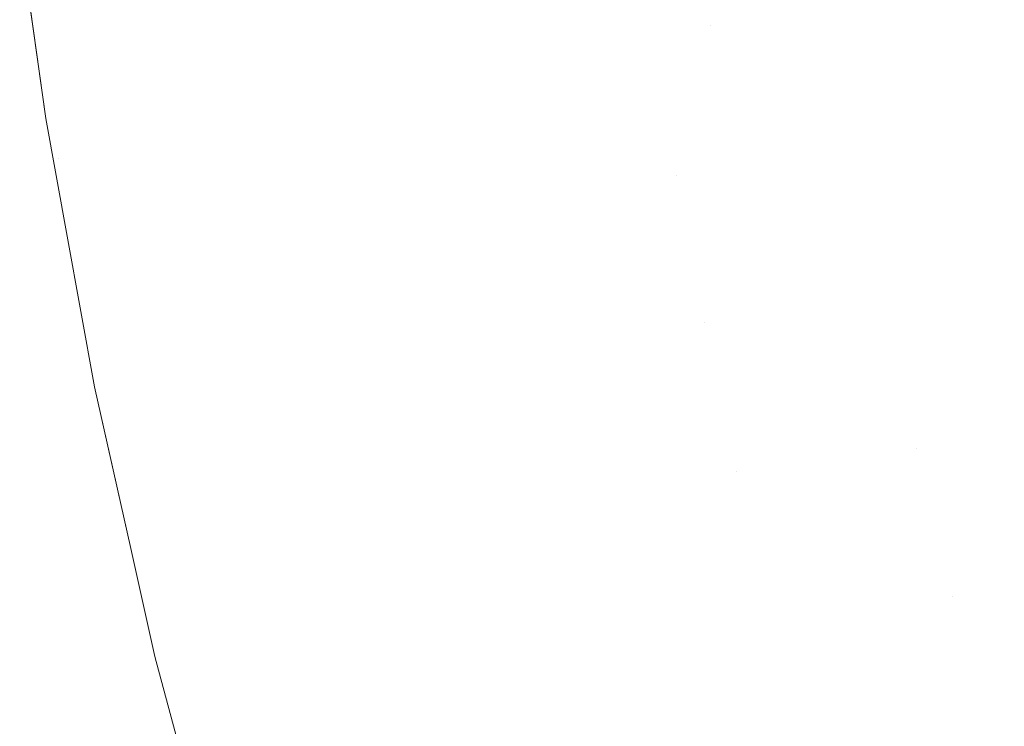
# Model space of a CAD drawing. Header units: centimetres. Extents: x -35.1 to 36.2, y 4.2 to 6.
# Tile 14 of 256: x -35.09159 to -35.08038, y 4.28124 to 4.28928. Entities that reach past the tile are written whole.
import ezdxf

# ---------------------------------------------------------------- set-up
doc = ezdxf.new("R2010")
doc.units = ezdxf.units.CM
doc.header["$LTSCALE"] = 2.54
doc.layers.add('Lucido design-1', color=7, linetype='Continuous')

# ---------------------------------------------------------------- blocks, each defined once
blk = doc.blocks.new('Gruppo-4-1')
at = {"color": 7, "linetype": 'Continuous', "lineweight": 9}
for points, invisible_edges in [([(-35.082331, 4.28934, -2312.385944), (-35.082561, 4.290943, -2312.385944), (-35.083964, 4.290839, -2312.388781), (-35.083731, 4.289219, -2312.388781)], 15), ([(-35.083731, 4.289219, -2313.055559), (-35.083964, 4.290839, -2313.055559), (-35.082561, 4.290943, -2313.058396), (-35.082331, 4.28934, -2313.058396)], 15), ([(-35.083731, 4.289219, -2312.388781), (-35.083964, 4.290839, -2312.388781), (-35.085258, 4.290744, -2312.391665), (-35.085023, 4.289107, -2312.391665)], 15), ([(-35.083964, 4.290839, -2313.055559), (-35.083731, 4.289219, -2313.055559), (-35.085023, 4.289107, -2313.052675), (-35.085146, 4.289928, -2313.052675)], 15), ([(-35.08675, 4.288957, -2312.396068), (-35.086203, 4.289004, -2312.39459), (-35.08644, 4.290657, -2312.39459), (-35.086988, 4.290617, -2312.396068)], 15), ([(-35.085863, 4.290699, -2312.393122), (-35.08644, 4.290657, -2312.39459), (-35.086203, 4.289004, -2312.39459), (-35.085627, 4.289054, -2312.393122)], 15), ([(-35.085627, 4.289054, -2312.393122), (-35.085023, 4.289107, -2312.391665), (-35.085258, 4.290744, -2312.391665), (-35.085863, 4.290699, -2312.393122)], 15), ([(-35.087997, 4.290542, -2312.39905), (-35.088456, 4.290508, -2312.400554), (-35.088215, 4.28883, -2312.400554), (-35.087756, 4.288869, -2312.39905)], 15), ([(-35.087756, 4.288869, -2312.39905), (-35.087268, 4.288912, -2312.397555), (-35.087507, 4.290578, -2312.397555), (-35.087997, 4.290542, -2312.39905)], 15), ([(-35.086988, 4.290617, -2312.396068), (-35.087507, 4.290578, -2312.397555), (-35.087268, 4.288912, -2312.397555), (-35.08675, 4.288957, -2312.396068)], 15), ([(-35.089408, 4.288726, -2312.405108), (-35.089041, 4.288758, -2312.403583), (-35.089284, 4.290447, -2312.403583), (-35.089651, 4.29042, -2312.405108)], 15), ([(-35.088885, 4.290477, -2312.402065), (-35.089284, 4.290447, -2312.403583), (-35.089041, 4.288758, -2312.403583), (-35.088643, 4.288792, -2312.402065)], 15), ([(-35.088643, 4.288792, -2312.402065), (-35.088215, 4.28883, -2312.400554), (-35.088456, 4.290508, -2312.400554), (-35.088885, 4.290477, -2312.402065)], 15), ([(-35.090952, 4.288592, -2312.414369), (-35.090774, 4.288608, -2312.412816), (-35.09102, 4.290319, -2312.412816), (-35.091198, 4.290306, -2312.414369)], 15), ([(-35.09081, 4.290335, -2312.411265), (-35.09102, 4.290319, -2312.412816), (-35.090774, 4.288608, -2312.412816), (-35.090564, 4.288626, -2312.411265)], 15), ([(-35.090564, 4.288626, -2312.411265), (-35.090322, 4.288647, -2312.409719), (-35.090567, 4.290353, -2312.409719), (-35.09081, 4.290335, -2312.411265)], 15), ([(-35.090294, 4.290373, -2312.408177), (-35.090567, 4.290353, -2312.409719), (-35.090322, 4.288647, -2312.409719), (-35.090049, 4.28867, -2312.408177)], 15), ([(-35.090049, 4.28867, -2312.408177), (-35.089744, 4.288697, -2312.40664), (-35.089988, 4.290395, -2312.40664), (-35.090294, 4.290373, -2312.408177)], 15), ([(-35.089651, 4.29042, -2312.405108), (-35.089988, 4.290395, -2312.40664), (-35.089744, 4.288697, -2312.40664), (-35.089408, 4.288726, -2312.405108)], 15), ([(-35.091587, 4.290278, -2312.420608), (-35.09159, 4.290278, -2312.42217), (-35.091293, 4.288156, -2312.42217), (-35.09134, 4.288558, -2312.420608)], 13), ([(-35.09147, 4.289422, -2313.02217), (-35.091293, 4.288156, -2313.02217), (-35.091293, 4.288156, -2312.42217), (-35.09159, 4.290278, -2312.42217)], 10), ([(-35.09134, 4.288558, -2312.420608), (-35.091292, 4.288563, -2312.419046), (-35.091538, 4.290281, -2312.419046), (-35.091587, 4.290278, -2312.420608)], 15), ([(-35.091457, 4.290287, -2312.417485), (-35.091538, 4.290281, -2312.419046), (-35.091292, 4.288563, -2312.419046), (-35.091211, 4.28857, -2312.417485)], 15), ([(-35.091211, 4.28857, -2312.417485), (-35.091097, 4.28858, -2312.415926), (-35.091344, 4.290295, -2312.415926), (-35.091457, 4.290287, -2312.417485)], 15), ([(-35.091198, 4.290306, -2312.414369), (-35.091344, 4.290295, -2312.415926), (-35.091097, 4.28858, -2312.415926), (-35.090952, 4.288592, -2312.414369)], 15), ([(-35.085146, 4.289928, -2313.052675), (-35.085023, 4.289107, -2313.052675), (-35.086203, 4.289004, -2313.04975), (-35.086327, 4.289833, -2313.04975)], 15), ([(-35.086327, 4.289833, -2313.04975), (-35.086203, 4.289004, -2313.04975), (-35.087268, 4.288912, -2313.046785), (-35.087393, 4.289748, -2313.046785)], 15), ([(-35.088341, 4.289672, -2313.043786), (-35.088215, 4.28883, -2313.043786), (-35.089041, 4.288758, -2313.040757), (-35.089168, 4.289606, -2313.040757)], 15), ([(-35.087393, 4.289748, -2313.046785), (-35.087268, 4.288912, -2313.046785), (-35.088215, 4.28883, -2313.043786), (-35.088341, 4.289672, -2313.043786)], 15), ([(-35.089872, 4.289549, -2313.0377), (-35.089744, 4.288697, -2313.0377), (-35.090322, 4.288647, -2313.034621), (-35.09045, 4.289503, -2313.034621)], 15), ([(-35.089168, 4.289606, -2313.040757), (-35.089041, 4.288758, -2313.040757), (-35.089744, 4.288697, -2313.0377), (-35.089872, 4.289549, -2313.0377)], 15), ([(-35.080826, 4.289471, -2312.383155), (-35.080558, 4.287866, -2312.383155), (-35.078956, 4.288027, -2312.380418), (-35.07922, 4.28961, -2312.380418)], 15), ([(-35.07922, 4.28961, -2313.063922), (-35.078956, 4.288027, -2313.063922), (-35.080558, 4.287866, -2313.061185), (-35.080826, 4.289471, -2313.061185)], 15), ([(-35.09142, 4.289425, -2313.025294), (-35.091292, 4.288563, -2313.025294), (-35.091293, 4.288156, -2313.02217), (-35.09147, 4.289422, -2313.02217)], 11), ([(-35.091226, 4.28944, -2313.028414), (-35.091097, 4.28858, -2313.028414), (-35.091292, 4.288563, -2313.025294), (-35.09142, 4.289425, -2313.025294)], 15), ([(-35.090902, 4.289466, -2313.031524), (-35.090774, 4.288608, -2313.031524), (-35.091097, 4.28858, -2313.028414), (-35.091226, 4.28944, -2313.028414)], 15), ([(-35.09045, 4.289503, -2313.034621), (-35.090322, 4.288647, -2313.034621), (-35.090774, 4.288608, -2313.031524), (-35.090902, 4.289466, -2313.031524)], 15), ([(-35.082331, 4.28934, -2312.385944), (-35.082059, 4.287716, -2312.385944), (-35.080558, 4.287866, -2312.383155), (-35.080826, 4.289471, -2312.383155)], 15), ([(-35.080826, 4.289471, -2313.061185), (-35.080558, 4.287866, -2313.061185), (-35.082059, 4.287716, -2313.058396), (-35.082331, 4.28934, -2313.058396)], 15), ([(-35.083731, 4.289219, -2312.388781), (-35.083456, 4.287576, -2312.388781), (-35.082059, 4.287716, -2312.385944), (-35.082331, 4.28934, -2312.385944)], 15), ([(-35.082331, 4.28934, -2313.058396), (-35.082059, 4.287716, -2313.058396), (-35.083456, 4.287576, -2313.055559), (-35.083731, 4.289219, -2313.055559)], 15), ([(-35.083731, 4.289219, -2312.388781), (-35.085023, 4.289107, -2312.391665), (-35.084745, 4.287447, -2312.391665), (-35.084115, 4.28751, -2312.390218)], 15), ([(-35.08489, 4.28828, -2313.052675), (-35.085023, 4.289107, -2313.052675), (-35.083731, 4.289219, -2313.055559)], 11), ([(-35.083731, 4.289219, -2313.055559), (-35.084115, 4.28751, -2313.054122), (-35.084745, 4.287447, -2313.052675), (-35.08489, 4.28828, -2313.052675)], 15), ([(-35.084115, 4.28751, -2312.390218), (-35.083456, 4.287576, -2312.388781), (-35.083731, 4.289219, -2312.388781)], 11), ([(-35.083731, 4.289219, -2313.055559), (-35.083456, 4.287576, -2313.055559), (-35.084115, 4.28751, -2313.054122)], 11), ([(-35.086068, 4.28817, -2313.04975), (-35.086203, 4.289004, -2313.04975), (-35.085023, 4.289107, -2313.052675), (-35.08489, 4.28828, -2313.052675)], 15), ([(-35.085348, 4.287387, -2312.393122), (-35.084745, 4.287447, -2312.391665), (-35.085023, 4.289107, -2312.391665), (-35.085627, 4.289054, -2312.393122)], 15), ([(-35.087132, 4.28807, -2313.046785), (-35.087268, 4.288912, -2313.046785), (-35.086203, 4.289004, -2313.04975), (-35.086068, 4.28817, -2313.04975)], 15), ([(-35.086469, 4.287275, -2312.396068), (-35.085923, 4.287329, -2312.39459), (-35.086203, 4.289004, -2312.39459), (-35.08675, 4.288957, -2312.396068)], 15), ([(-35.085627, 4.289054, -2312.393122), (-35.086203, 4.289004, -2312.39459), (-35.085923, 4.287329, -2312.39459), (-35.085348, 4.287387, -2312.393122)], 15), ([(-35.088078, 4.287982, -2313.043786), (-35.088215, 4.28883, -2313.043786), (-35.087268, 4.288912, -2313.046785), (-35.087132, 4.28807, -2313.046785)], 15), ([(-35.087756, 4.288869, -2312.39905), (-35.088215, 4.28883, -2312.400554), (-35.08793, 4.287128, -2312.400554), (-35.087473, 4.287174, -2312.39905)], 15), ([(-35.087473, 4.287174, -2312.39905), (-35.086986, 4.287223, -2312.397555), (-35.087268, 4.288912, -2312.397555), (-35.087756, 4.288869, -2312.39905)], 15), ([(-35.08675, 4.288957, -2312.396068), (-35.087268, 4.288912, -2312.397555), (-35.086986, 4.287223, -2312.397555), (-35.086469, 4.287275, -2312.396068)], 15), ([(-35.089606, 4.287839, -2313.0377), (-35.089744, 4.288697, -2313.0377), (-35.089041, 4.288758, -2313.040757), (-35.088904, 4.287905, -2313.040757)], 15), ([(-35.089121, 4.287009, -2312.405108), (-35.088755, 4.287046, -2312.403583), (-35.089041, 4.288758, -2312.403583), (-35.089408, 4.288726, -2312.405108)], 15), ([(-35.088904, 4.287905, -2313.040757), (-35.089041, 4.288758, -2313.040757), (-35.088215, 4.28883, -2313.043786), (-35.088078, 4.287982, -2313.043786)], 15), ([(-35.088643, 4.288792, -2312.402065), (-35.089041, 4.288758, -2312.403583), (-35.088755, 4.287046, -2312.403583), (-35.088358, 4.287085, -2312.402065)], 15), ([(-35.088358, 4.287085, -2312.402065), (-35.08793, 4.287128, -2312.400554), (-35.088215, 4.28883, -2312.400554), (-35.088643, 4.288792, -2312.402065)], 15), ([(-35.090634, 4.287743, -2313.031524), (-35.090774, 4.288608, -2313.031524), (-35.090322, 4.288647, -2313.034621), (-35.090184, 4.287785, -2313.034621)], 15), ([(-35.090274, 4.286894, -2312.411265), (-35.090033, 4.286918, -2312.409719), (-35.090322, 4.288647, -2312.409719), (-35.090564, 4.288626, -2312.411265)], 15), ([(-35.090184, 4.287785, -2313.034621), (-35.090322, 4.288647, -2313.034621), (-35.089744, 4.288697, -2313.0377), (-35.089606, 4.287839, -2313.0377)], 15), ([(-35.090049, 4.28867, -2312.408177), (-35.090322, 4.288647, -2312.409719), (-35.090033, 4.286918, -2312.409719), (-35.089761, 4.286945, -2312.408177)], 15), ([(-35.089761, 4.286945, -2312.408177), (-35.089456, 4.286975, -2312.40664), (-35.089744, 4.288697, -2312.40664), (-35.090049, 4.28867, -2312.408177)], 15), ([(-35.089408, 4.288726, -2312.405108), (-35.089744, 4.288697, -2312.40664), (-35.089456, 4.286975, -2312.40664), (-35.089121, 4.287009, -2312.405108)], 15), ([(-35.091049, 4.286816, -2312.420608), (-35.091, 4.286821, -2312.419046), (-35.091292, 4.288563, -2312.419046), (-35.09134, 4.288558, -2312.420608)], 15), ([(-35.091049, 4.286816, -2312.420608), (-35.09134, 4.288558, -2312.420608), (-35.091293, 4.288156, -2312.42217)], 11), ([(-35.091293, 4.288156, -2313.02217), (-35.091292, 4.288563, -2313.025294), (-35.091152, 4.287695, -2313.025294)], 11), ([(-35.091152, 4.287695, -2313.025294), (-35.091292, 4.288563, -2313.025294), (-35.091097, 4.28858, -2313.028414), (-35.090958, 4.287713, -2313.028414)], 15), ([(-35.091211, 4.28857, -2312.417485), (-35.091292, 4.288563, -2312.419046), (-35.091, 4.286821, -2312.419046), (-35.09092, 4.286829, -2312.417485)], 15), ([(-35.09092, 4.286829, -2312.417485), (-35.090806, 4.28684, -2312.415926), (-35.091097, 4.28858, -2312.415926), (-35.091211, 4.28857, -2312.417485)], 15), ([(-35.090958, 4.287713, -2313.028414), (-35.091097, 4.28858, -2313.028414), (-35.090774, 4.288608, -2313.031524), (-35.090634, 4.287743, -2313.031524)], 15), ([(-35.090952, 4.288592, -2312.414369), (-35.091097, 4.28858, -2312.415926), (-35.090806, 4.28684, -2312.415926), (-35.090661, 4.286855, -2312.414369)], 15), ([(-35.090661, 4.286855, -2312.414369), (-35.090484, 4.286873, -2312.412816), (-35.090774, 4.288608, -2312.412816), (-35.090952, 4.288592, -2312.414369)], 15), ([(-35.090564, 4.288626, -2312.411265), (-35.090774, 4.288608, -2312.412816), (-35.090484, 4.286873, -2312.412816), (-35.090274, 4.286894, -2312.411265)], 15), ([(-35.08489, 4.28828, -2313.052675), (-35.084745, 4.287447, -2313.052675), (-35.085923, 4.287329, -2313.04975), (-35.086068, 4.28817, -2313.04975)], 15), ([(-35.091293, 4.288156, -2312.42217), (-35.09105, 4.286817, -2312.42217), (-35.091049, 4.286816, -2312.420608)], 10), ([(-35.09105, 4.286817, -2312.42217), (-35.091293, 4.288156, -2312.42217), (-35.091293, 4.288156, -2313.02217), (-35.09105, 4.286817, -2313.02217)], 10), ([(-35.091152, 4.287695, -2313.025294), (-35.091, 4.286821, -2313.025294), (-35.09105, 4.286817, -2313.02217), (-35.091293, 4.288156, -2313.02217)], 11), ([(-35.086068, 4.28817, -2313.04975), (-35.085923, 4.287329, -2313.04975), (-35.086986, 4.287223, -2313.046785), (-35.087132, 4.28807, -2313.046785)], 15), ([(-35.088078, 4.287982, -2313.043786), (-35.08793, 4.287128, -2313.043786), (-35.088755, 4.287046, -2313.040757), (-35.088904, 4.287905, -2313.040757)], 15), ([(-35.087132, 4.28807, -2313.046785), (-35.086986, 4.287223, -2313.046785), (-35.08793, 4.287128, -2313.043786), (-35.088078, 4.287982, -2313.043786)], 15), ([(-35.078649, 4.286422, -2312.380418), (-35.078956, 4.288027, -2312.380418), (-35.080558, 4.287866, -2312.383155), (-35.080247, 4.286241, -2312.383155)], 15), ([(-35.080247, 4.286241, -2313.061185), (-35.080558, 4.287866, -2313.061185), (-35.078956, 4.288027, -2313.063922), (-35.078649, 4.286422, -2313.063922)], 15), ([(-35.088904, 4.287905, -2313.040757), (-35.088755, 4.287046, -2313.040757), (-35.089456, 4.286975, -2313.0377), (-35.089606, 4.287839, -2313.0377)], 15), ([(-35.080247, 4.286241, -2312.383155), (-35.080558, 4.287866, -2312.383155), (-35.082059, 4.287716, -2312.385944), (-35.081744, 4.28607, -2312.385944)], 15), ([(-35.081744, 4.28607, -2313.058396), (-35.082059, 4.287716, -2313.058396), (-35.080558, 4.287866, -2313.061185), (-35.080247, 4.286241, -2313.061185)], 15), ([(-35.090634, 4.287743, -2313.031524), (-35.090484, 4.286873, -2313.031524), (-35.090806, 4.28684, -2313.028414), (-35.090958, 4.287713, -2313.028414)], 15), ([(-35.090184, 4.287785, -2313.034621), (-35.090033, 4.286918, -2313.034621), (-35.090484, 4.286873, -2313.031524), (-35.090634, 4.287743, -2313.031524)], 15), ([(-35.089606, 4.287839, -2313.0377), (-35.089456, 4.286975, -2313.0377), (-35.090033, 4.286918, -2313.034621), (-35.090184, 4.287785, -2313.034621)], 15), ([(-35.090958, 4.287713, -2313.028414), (-35.090806, 4.28684, -2313.028414), (-35.091, 4.286821, -2313.025294), (-35.091152, 4.287695, -2313.025294)], 15), ([(-35.081744, 4.28607, -2312.385944), (-35.082059, 4.287716, -2312.385944), (-35.083456, 4.287576, -2312.388781), (-35.083138, 4.285912, -2312.388781)], 15), ([(-35.083138, 4.285912, -2313.055559), (-35.083456, 4.287576, -2313.055559), (-35.082059, 4.287716, -2313.058396), (-35.081744, 4.28607, -2313.058396)], 15), ([(-35.083795, 4.285837, -2312.390218), (-35.083138, 4.285912, -2312.388781), (-35.083456, 4.287576, -2312.388781), (-35.084115, 4.28751, -2312.390218)], 15), ([(-35.084115, 4.28751, -2313.054122), (-35.083456, 4.287576, -2313.055559), (-35.083138, 4.285912, -2313.055559), (-35.083795, 4.285837, -2313.054122)], 15), ([(-35.085766, 4.286483, -2313.04975), (-35.085923, 4.287329, -2313.04975), (-35.084745, 4.287447, -2313.052675), (-35.08459, 4.286609, -2313.052675)], 15), ([(-35.085025, 4.285697, -2312.393122), (-35.084424, 4.285766, -2312.391665), (-35.084745, 4.287447, -2312.391665), (-35.085348, 4.287387, -2312.393122)], 15), ([(-35.084115, 4.28751, -2312.390218), (-35.084745, 4.287447, -2312.391665), (-35.084424, 4.285766, -2312.391665), (-35.083795, 4.285837, -2312.390218)], 15), ([(-35.08459, 4.286609, -2313.052675), (-35.084745, 4.287447, -2313.052675), (-35.084115, 4.28751, -2313.054122)], 11), ([(-35.084115, 4.28751, -2313.054122), (-35.083795, 4.285837, -2313.054122), (-35.084424, 4.285766, -2313.052675), (-35.08459, 4.286609, -2313.052675)], 15), ([(-35.086828, 4.28637, -2313.046785), (-35.086986, 4.287223, -2313.046785), (-35.085923, 4.287329, -2313.04975), (-35.085766, 4.286483, -2313.04975)], 15), ([(-35.086143, 4.28557, -2312.396068), (-35.085598, 4.285632, -2312.39459), (-35.085923, 4.287329, -2312.39459), (-35.086469, 4.287275, -2312.396068)], 15), ([(-35.085348, 4.287387, -2312.393122), (-35.085923, 4.287329, -2312.39459), (-35.085598, 4.285632, -2312.39459), (-35.085025, 4.285697, -2312.393122)], 15), ([(-35.087771, 4.286269, -2313.043786), (-35.08793, 4.287128, -2313.043786), (-35.086986, 4.287223, -2313.046785), (-35.086828, 4.28637, -2313.046785)], 15), ([(-35.087144, 4.285456, -2312.39905), (-35.086658, 4.285511, -2312.397555), (-35.086986, 4.287223, -2312.397555), (-35.087473, 4.287174, -2312.39905)], 15), ([(-35.086469, 4.287275, -2312.396068), (-35.086986, 4.287223, -2312.397555), (-35.086658, 4.285511, -2312.397555), (-35.086143, 4.28557, -2312.396068)], 15), ([(-35.088595, 4.286181, -2313.040757), (-35.088755, 4.287046, -2313.040757), (-35.08793, 4.287128, -2313.043786), (-35.087771, 4.286269, -2313.043786)], 15), ([(-35.088358, 4.287085, -2312.402065), (-35.088755, 4.287046, -2312.403583), (-35.088423, 4.285311, -2312.403583), (-35.088027, 4.285356, -2312.402065)], 15), ([(-35.088027, 4.285356, -2312.402065), (-35.087601, 4.285404, -2312.400554), (-35.08793, 4.287128, -2312.400554), (-35.088358, 4.287085, -2312.402065)], 15), ([(-35.087473, 4.287174, -2312.39905), (-35.08793, 4.287128, -2312.400554), (-35.087601, 4.285404, -2312.400554), (-35.087144, 4.285456, -2312.39905)], 15), ([(-35.089872, 4.286044, -2313.034621), (-35.090033, 4.286918, -2313.034621), (-35.089456, 4.286975, -2313.0377), (-35.089295, 4.286106, -2313.0377)], 15), ([(-35.089426, 4.285197, -2312.408177), (-35.089123, 4.285231, -2312.40664), (-35.089456, 4.286975, -2312.40664), (-35.089761, 4.286945, -2312.408177)], 15), ([(-35.089295, 4.286106, -2313.0377), (-35.089456, 4.286975, -2313.0377), (-35.088755, 4.287046, -2313.040757), (-35.088595, 4.286181, -2313.040757)], 15), ([(-35.089121, 4.287009, -2312.405108), (-35.089456, 4.286975, -2312.40664), (-35.089123, 4.285231, -2312.40664), (-35.088788, 4.285269, -2312.405108)], 15), ([(-35.088788, 4.285269, -2312.405108), (-35.088423, 4.285311, -2312.403583), (-35.088755, 4.287046, -2312.403583), (-35.089121, 4.287009, -2312.405108)], 15), ([(-35.090644, 4.285962, -2313.028414), (-35.090806, 4.28684, -2313.028414), (-35.090484, 4.286873, -2313.031524), (-35.090321, 4.285996, -2313.031524)], 15), ([(-35.090661, 4.286855, -2312.414369), (-35.090806, 4.28684, -2312.415926), (-35.090469, 4.285078, -2312.415926), (-35.090324, 4.285094, -2312.414369)], 15), ([(-35.090324, 4.285094, -2312.414369), (-35.090147, 4.285115, -2312.412816), (-35.090484, 4.286873, -2312.412816), (-35.090661, 4.286855, -2312.414369)], 15), ([(-35.090321, 4.285996, -2313.031524), (-35.090484, 4.286873, -2313.031524), (-35.090033, 4.286918, -2313.034621), (-35.089872, 4.286044, -2313.034621)], 15), ([(-35.090274, 4.286894, -2312.411265), (-35.090484, 4.286873, -2312.412816), (-35.090147, 4.285115, -2312.412816), (-35.089939, 4.285138, -2312.411265)], 15), ([(-35.089939, 4.285138, -2312.411265), (-35.089698, 4.285166, -2312.409719), (-35.090033, 4.286918, -2312.409719), (-35.090274, 4.286894, -2312.411265)], 15), ([(-35.089761, 4.286945, -2312.408177), (-35.090033, 4.286918, -2312.409719), (-35.089698, 4.285166, -2312.409719), (-35.089426, 4.285197, -2312.408177)], 15), ([(-35.090738, 4.285102, -2313.02217), (-35.09105, 4.286817, -2313.02217), (-35.091, 4.286821, -2313.025294), (-35.090838, 4.285941, -2313.025294)], 14), ([(-35.091049, 4.286816, -2312.420608), (-35.09105, 4.286817, -2312.42217), (-35.090738, 4.285102, -2312.42217), (-35.090711, 4.28505, -2312.420608)], 13), ([(-35.09105, 4.286817, -2313.02217), (-35.090738, 4.285102, -2313.02217), (-35.090738, 4.285102, -2312.42217), (-35.09105, 4.286817, -2312.42217)], 10), ([(-35.090711, 4.28505, -2312.420608), (-35.090663, 4.285056, -2312.419046), (-35.091, 4.286821, -2312.419046), (-35.091049, 4.286816, -2312.420608)], 15), ([(-35.090838, 4.285941, -2313.025294), (-35.091, 4.286821, -2313.025294), (-35.090806, 4.28684, -2313.028414), (-35.090644, 4.285962, -2313.028414)], 15), ([(-35.09092, 4.286829, -2312.417485), (-35.091, 4.286821, -2312.419046), (-35.090663, 4.285056, -2312.419046), (-35.090582, 4.285065, -2312.417485)], 15), ([(-35.090582, 4.285065, -2312.417485), (-35.090469, 4.285078, -2312.415926), (-35.090806, 4.28684, -2312.415926), (-35.09092, 4.286829, -2312.417485)], 15), ([(-35.08459, 4.286609, -2313.052675), (-35.084424, 4.285766, -2313.052675), (-35.085598, 4.285632, -2313.04975), (-35.085766, 4.286483, -2313.04975)], 15), ([(-35.085766, 4.286483, -2313.04975), (-35.085598, 4.285632, -2313.04975), (-35.086658, 4.285511, -2313.046785), (-35.086828, 4.28637, -2313.046785)], 15), ([(-35.086828, 4.28637, -2313.046785), (-35.086658, 4.285511, -2313.046785), (-35.087601, 4.285404, -2313.043786), (-35.087771, 4.286269, -2313.043786)], 15), ([(-35.088595, 4.286181, -2313.040757), (-35.088423, 4.285311, -2313.040757), (-35.089123, 4.285231, -2313.0377), (-35.089295, 4.286106, -2313.0377)], 15), ([(-35.087771, 4.286269, -2313.043786), (-35.087601, 4.285404, -2313.043786), (-35.088423, 4.285311, -2313.040757), (-35.088595, 4.286181, -2313.040757)], 15), ([(-35.081744, 4.28607, -2312.385944), (-35.081384, 4.284403, -2312.385944), (-35.079891, 4.284594, -2312.383155), (-35.080247, 4.286241, -2312.383155)], 15), ([(-35.080247, 4.286241, -2313.061185), (-35.079891, 4.284594, -2313.061185), (-35.081384, 4.284403, -2313.058396), (-35.081744, 4.28607, -2313.058396)], 15), ([(-35.089295, 4.286106, -2313.0377), (-35.089123, 4.285231, -2313.0377), (-35.089698, 4.285166, -2313.034621), (-35.089872, 4.286044, -2313.034621)], 15), ([(-35.083138, 4.285912, -2312.388781), (-35.082774, 4.284226, -2312.388781), (-35.081384, 4.284403, -2312.385944), (-35.081744, 4.28607, -2312.385944)], 15), ([(-35.081744, 4.28607, -2313.058396), (-35.081384, 4.284403, -2313.058396), (-35.082774, 4.284226, -2313.055559), (-35.083138, 4.285912, -2313.055559)], 15), ([(-35.090644, 4.285962, -2313.028414), (-35.090469, 4.285078, -2313.028414), (-35.090663, 4.285056, -2313.025294), (-35.090838, 4.285941, -2313.025294)], 15), ([(-35.090321, 4.285996, -2313.031524), (-35.090147, 4.285115, -2313.031524), (-35.090469, 4.285078, -2313.028414), (-35.090644, 4.285962, -2313.028414)], 15), ([(-35.089872, 4.286044, -2313.034621), (-35.089698, 4.285166, -2313.034621), (-35.090147, 4.285115, -2313.031524), (-35.090321, 4.285996, -2313.031524)], 15), ([(-35.090838, 4.285941, -2313.025294), (-35.090663, 4.285056, -2313.025294), (-35.090738, 4.285102, -2313.02217)], 11), ([(-35.083795, 4.285837, -2312.390218), (-35.084424, 4.285766, -2312.391665), (-35.084056, 4.284062, -2312.391665), (-35.083429, 4.284143, -2312.390218)], 15), ([(-35.084246, 4.284917, -2313.052675), (-35.084424, 4.285766, -2313.052675), (-35.083795, 4.285837, -2313.054122)], 11), ([(-35.083795, 4.285837, -2313.054122), (-35.083429, 4.284143, -2313.054122), (-35.084056, 4.284062, -2313.052675), (-35.084246, 4.284917, -2313.052675)], 15), ([(-35.083429, 4.284143, -2312.390218), (-35.082774, 4.284226, -2312.388781), (-35.083138, 4.285912, -2312.388781), (-35.083795, 4.285837, -2312.390218)], 15), ([(-35.083795, 4.285837, -2313.054122), (-35.083138, 4.285912, -2313.055559), (-35.082774, 4.284226, -2313.055559), (-35.083429, 4.284143, -2313.054122)], 15), ([(-35.085419, 4.284775, -2313.04975), (-35.085598, 4.285632, -2313.04975), (-35.084424, 4.285766, -2313.052675), (-35.084246, 4.284917, -2313.052675)], 15), ([(-35.084656, 4.283986, -2312.393122), (-35.084056, 4.284062, -2312.391665), (-35.084424, 4.285766, -2312.391665), (-35.085025, 4.285697, -2312.393122)], 15), ([(-35.086477, 4.284648, -2313.046785), (-35.086658, 4.285511, -2313.046785), (-35.085598, 4.285632, -2313.04975), (-35.085419, 4.284775, -2313.04975)], 15), ([(-35.08577, 4.283844, -2312.396068), (-35.085227, 4.283913, -2312.39459), (-35.085598, 4.285632, -2312.39459), (-35.086143, 4.28557, -2312.396068)], 15), ([(-35.085025, 4.285697, -2312.393122), (-35.085598, 4.285632, -2312.39459), (-35.085227, 4.283913, -2312.39459), (-35.084656, 4.283986, -2312.393122)], 15), ([(-35.087418, 4.284534, -2313.043786), (-35.087601, 4.285404, -2313.043786), (-35.086658, 4.285511, -2313.046785), (-35.086477, 4.284648, -2313.046785)], 15), ([(-35.086769, 4.283716, -2312.39905), (-35.086284, 4.283778, -2312.397555), (-35.086658, 4.285511, -2312.397555), (-35.087144, 4.285456, -2312.39905)], 15), ([(-35.086143, 4.28557, -2312.396068), (-35.086658, 4.285511, -2312.397555), (-35.086284, 4.283778, -2312.397555), (-35.08577, 4.283844, -2312.396068)], 15), ([(-35.088239, 4.284435, -2313.040757), (-35.088423, 4.285311, -2313.040757), (-35.087601, 4.285404, -2313.043786), (-35.087418, 4.284534, -2313.043786)], 15), ([(-35.087649, 4.283604, -2312.402065), (-35.087224, 4.283658, -2312.400554), (-35.087601, 4.285404, -2312.400554), (-35.088027, 4.285356, -2312.402065)], 15), ([(-35.087144, 4.285456, -2312.39905), (-35.087601, 4.285404, -2312.400554), (-35.087224, 4.283658, -2312.400554), (-35.086769, 4.283716, -2312.39905)], 15), ([(-35.088938, 4.284351, -2313.0377), (-35.089123, 4.285231, -2313.0377), (-35.088423, 4.285311, -2313.040757), (-35.088239, 4.284435, -2313.040757)], 15), ([(-35.088408, 4.283507, -2312.405108), (-35.088043, 4.283554, -2312.403583), (-35.088423, 4.285311, -2312.403583), (-35.088788, 4.285269, -2312.405108)], 15), ([(-35.088027, 4.285356, -2312.402065), (-35.088423, 4.285311, -2312.403583), (-35.088043, 4.283554, -2312.403583), (-35.087649, 4.283604, -2312.402065)], 15), ([(-35.089961, 4.284227, -2313.031524), (-35.090147, 4.285115, -2313.031524), (-35.089698, 4.285166, -2313.034621), (-35.089513, 4.284281, -2313.034621)], 15), ([(-35.089555, 4.283361, -2312.411265), (-35.089315, 4.283391, -2312.409719), (-35.089698, 4.285166, -2312.409719), (-35.089939, 4.285138, -2312.411265)], 15), ([(-35.089513, 4.284281, -2313.034621), (-35.089698, 4.285166, -2313.034621), (-35.089123, 4.285231, -2313.0377), (-35.088938, 4.284351, -2313.0377)], 15), ([(-35.089426, 4.285197, -2312.408177), (-35.089698, 4.285166, -2312.409719), (-35.089315, 4.283391, -2312.409719), (-35.089044, 4.283426, -2312.408177)], 15), ([(-35.089044, 4.283426, -2312.408177), (-35.088741, 4.283465, -2312.40664), (-35.089123, 4.285231, -2312.40664), (-35.089426, 4.285197, -2312.408177)], 15), ([(-35.088788, 4.285269, -2312.405108), (-35.089123, 4.285231, -2312.40664), (-35.088741, 4.283465, -2312.40664), (-35.088408, 4.283507, -2312.405108)], 15), ([(-35.090711, 4.28505, -2312.420608), (-35.090738, 4.285102, -2312.42217), (-35.090326, 4.283264, -2312.42217), (-35.090325, 4.283262, -2312.420608)], 13), ([(-35.090326, 4.283264, -2312.42217), (-35.090738, 4.285102, -2312.42217), (-35.090738, 4.285102, -2313.02217), (-35.090527, 4.28416, -2313.02217)], 10), ([(-35.090527, 4.28416, -2313.02217), (-35.090738, 4.285102, -2313.02217), (-35.090663, 4.285056, -2313.025294), (-35.090476, 4.284165, -2313.025294)], 14), ([(-35.090325, 4.283262, -2312.420608), (-35.090277, 4.283269, -2312.419046), (-35.090663, 4.285056, -2312.419046), (-35.090711, 4.28505, -2312.420608)], 15), ([(-35.090476, 4.284165, -2313.025294), (-35.090663, 4.285056, -2313.025294), (-35.090469, 4.285078, -2313.028414), (-35.090283, 4.284188, -2313.028414)], 15), ([(-35.090582, 4.285065, -2312.417485), (-35.090663, 4.285056, -2312.419046), (-35.090277, 4.283269, -2312.419046), (-35.090196, 4.283279, -2312.417485)], 15), ([(-35.090196, 4.283279, -2312.417485), (-35.090084, 4.283293, -2312.415926), (-35.090469, 4.285078, -2312.415926), (-35.090582, 4.285065, -2312.417485)], 15), ([(-35.090283, 4.284188, -2313.028414), (-35.090469, 4.285078, -2313.028414), (-35.090147, 4.285115, -2313.031524), (-35.089961, 4.284227, -2313.031524)], 15), ([(-35.090324, 4.285094, -2312.414369), (-35.090469, 4.285078, -2312.415926), (-35.090084, 4.283293, -2312.415926), (-35.089939, 4.283312, -2312.414369)], 15), ([(-35.089939, 4.283312, -2312.414369), (-35.089763, 4.283334, -2312.412816), (-35.090147, 4.285115, -2312.412816), (-35.090324, 4.285094, -2312.414369)], 15), ([(-35.089939, 4.285138, -2312.411265), (-35.090147, 4.285115, -2312.412816), (-35.089763, 4.283334, -2312.412816), (-35.089555, 4.283361, -2312.411265)], 15), ([(-35.084246, 4.284917, -2313.052675), (-35.084056, 4.284062, -2313.052675), (-35.085227, 4.283913, -2313.04975), (-35.085419, 4.284775, -2313.04975)], 15), ([(-35.085419, 4.284775, -2313.04975), (-35.085227, 4.283913, -2313.04975), (-35.086284, 4.283778, -2313.046785), (-35.086477, 4.284648, -2313.046785)], 15), ([(-35.086477, 4.284648, -2313.046785), (-35.086284, 4.283778, -2313.046785), (-35.087224, 4.283658, -2313.043786), (-35.087418, 4.284534, -2313.043786)], 15), ([(-35.087418, 4.284534, -2313.043786), (-35.087224, 4.283658, -2313.043786), (-35.088043, 4.283554, -2313.040757), (-35.088239, 4.284435, -2313.040757)], 15), ([(-35.079489, 4.282927, -2312.383155), (-35.079891, 4.284594, -2312.383155), (-35.081384, 4.284403, -2312.385944), (-35.080978, 4.282716, -2312.385944)], 15), ([(-35.080978, 4.282716, -2313.058396), (-35.081384, 4.284403, -2313.058396), (-35.079891, 4.284594, -2313.061185), (-35.079489, 4.282927, -2313.061185)], 15), ([(-35.088239, 4.284435, -2313.040757), (-35.088043, 4.283554, -2313.040757), (-35.088741, 4.283465, -2313.0377), (-35.088938, 4.284351, -2313.0377)], 15), ([(-35.080978, 4.282716, -2312.385944), (-35.081384, 4.284403, -2312.385944), (-35.082774, 4.284226, -2312.388781), (-35.082363, 4.28252, -2312.388781)], 15), ([(-35.082574, 4.283375, -2313.055559), (-35.082774, 4.284226, -2313.055559), (-35.081384, 4.284403, -2313.058396)], 11), ([(-35.081384, 4.284403, -2313.058396), (-35.080978, 4.282716, -2313.058396), (-35.082363, 4.28252, -2313.055559), (-35.082574, 4.283375, -2313.055559)], 15), ([(-35.089513, 4.284281, -2313.034621), (-35.089315, 4.283391, -2313.034621), (-35.089763, 4.283334, -2313.031524), (-35.089961, 4.284227, -2313.031524)], 15), ([(-35.088938, 4.284351, -2313.0377), (-35.088741, 4.283465, -2313.0377), (-35.089315, 4.283391, -2313.034621), (-35.089513, 4.284281, -2313.034621)], 15), ([(-35.090476, 4.284165, -2313.025294), (-35.090277, 4.283269, -2313.025294), (-35.090326, 4.283264, -2313.02217), (-35.090527, 4.28416, -2313.02217)], 11), ([(-35.090051, 4.282034, -2312.42217), (-35.090326, 4.283264, -2312.42217), (-35.090527, 4.28416, -2313.02217), (-35.090326, 4.283264, -2313.02217)], 10), ([(-35.090283, 4.284188, -2313.028414), (-35.090084, 4.283293, -2313.028414), (-35.090277, 4.283269, -2313.025294), (-35.090476, 4.284165, -2313.025294)], 15), ([(-35.089961, 4.284227, -2313.031524), (-35.089763, 4.283334, -2313.031524), (-35.090084, 4.283293, -2313.028414), (-35.090283, 4.284188, -2313.028414)], 15), ([(-35.083429, 4.284143, -2313.054122), (-35.082774, 4.284226, -2313.055559), (-35.082574, 4.283375, -2313.055559), (-35.083854, 4.283203, -2313.052675)], 15), ([(-35.083015, 4.282427, -2312.390218), (-35.082363, 4.28252, -2312.388781), (-35.082774, 4.284226, -2312.388781), (-35.083429, 4.284143, -2312.390218)], 15), ([(-35.085023, 4.283046, -2313.04975), (-35.085227, 4.283913, -2313.04975), (-35.084056, 4.284062, -2313.052675), (-35.083854, 4.283203, -2313.052675)], 15), ([(-35.084238, 4.282254, -2312.393122), (-35.08364, 4.282338, -2312.391665), (-35.084056, 4.284062, -2312.391665), (-35.084656, 4.283986, -2312.393122)], 15), ([(-35.083429, 4.284143, -2312.390218), (-35.084056, 4.284062, -2312.391665), (-35.08364, 4.282338, -2312.391665), (-35.083015, 4.282427, -2312.390218)], 15), ([(-35.083854, 4.283203, -2313.052675), (-35.084056, 4.284062, -2313.052675), (-35.083429, 4.284143, -2313.054122)], 11), ([(-35.084656, 4.283986, -2312.393122), (-35.085227, 4.283913, -2312.39459), (-35.084808, 4.282173, -2312.39459), (-35.084238, 4.282254, -2312.393122)], 15), ([(-35.086079, 4.282903, -2313.046785), (-35.086284, 4.283778, -2313.046785), (-35.085227, 4.283913, -2313.04975), (-35.085023, 4.283046, -2313.04975)], 15), ([(-35.08577, 4.283844, -2312.396068), (-35.086284, 4.283778, -2312.397555), (-35.085861, 4.282024, -2312.397555), (-35.085349, 4.282096, -2312.396068)], 15), ([(-35.085349, 4.282096, -2312.396068), (-35.084808, 4.282173, -2312.39459), (-35.085227, 4.283913, -2312.39459), (-35.08577, 4.283844, -2312.396068)], 15), ([(-35.087017, 4.282777, -2313.043786), (-35.087224, 4.283658, -2313.043786), (-35.086284, 4.283778, -2313.046785), (-35.086079, 4.282903, -2313.046785)], 15), ([(-35.086769, 4.283716, -2312.39905), (-35.087224, 4.283658, -2312.400554), (-35.086797, 4.281891, -2312.400554), (-35.086344, 4.281955, -2312.39905)], 15), ([(-35.086344, 4.281955, -2312.39905), (-35.085861, 4.282024, -2312.397555), (-35.086284, 4.283778, -2312.397555), (-35.086769, 4.283716, -2312.39905)], 15), ([(-35.087835, 4.282667, -2313.040757), (-35.088043, 4.283554, -2313.040757), (-35.087224, 4.283658, -2313.043786), (-35.087017, 4.282777, -2313.043786)], 15), ([(-35.087649, 4.283604, -2312.402065), (-35.088043, 4.283554, -2312.403583), (-35.087615, 4.281775, -2312.403583), (-35.087221, 4.281831, -2312.402065)], 15), ([(-35.087221, 4.281831, -2312.402065), (-35.086797, 4.281891, -2312.400554), (-35.087224, 4.283658, -2312.400554), (-35.087649, 4.283604, -2312.402065)], 15), ([(-35.088532, 4.282573, -2313.0377), (-35.088741, 4.283465, -2313.0377), (-35.088043, 4.283554, -2313.040757), (-35.087835, 4.282667, -2313.040757)], 15), ([(-35.088408, 4.283507, -2312.405108), (-35.088741, 4.283465, -2312.40664), (-35.08831, 4.281676, -2312.40664), (-35.087978, 4.281723, -2312.405108)], 15), ([(-35.087978, 4.281723, -2312.405108), (-35.087615, 4.281775, -2312.403583), (-35.088043, 4.283554, -2312.403583), (-35.088408, 4.283507, -2312.405108)], 15), ([(-35.089552, 4.282436, -2313.031524), (-35.089763, 4.283334, -2313.031524), (-35.089315, 4.283391, -2313.034621), (-35.089105, 4.282496, -2313.034621)], 15), ([(-35.089121, 4.281561, -2312.411265), (-35.088882, 4.281595, -2312.409719), (-35.089315, 4.283391, -2312.409719), (-35.089555, 4.283361, -2312.411265)], 15), ([(-35.089105, 4.282496, -2313.034621), (-35.089315, 4.283391, -2313.034621), (-35.088741, 4.283465, -2313.0377), (-35.088532, 4.282573, -2313.0377)], 15), ([(-35.089044, 4.283426, -2312.408177), (-35.089315, 4.283391, -2312.409719), (-35.088882, 4.281595, -2312.409719), (-35.088612, 4.281633, -2312.408177)], 15), ([(-35.088612, 4.281633, -2312.408177), (-35.08831, 4.281676, -2312.40664), (-35.088741, 4.283465, -2312.40664), (-35.089044, 4.283426, -2312.408177)], 15), ([(-35.082574, 4.283375, -2313.055559), (-35.082363, 4.28252, -2313.055559), (-35.08364, 4.282338, -2313.052675), (-35.083854, 4.283203, -2313.052675)], 15), ([(-35.090051, 4.282034, -2313.02217), (-35.090326, 4.283264, -2313.02217), (-35.090277, 4.283269, -2313.025294), (-35.090065, 4.282367, -2313.025294)], 14), ([(-35.090325, 4.283262, -2312.420608), (-35.090326, 4.283264, -2312.42217), (-35.090051, 4.282034, -2312.42217)], 9), ([(-35.090326, 4.283264, -2313.02217), (-35.090051, 4.282034, -2313.02217), (-35.090051, 4.282034, -2312.42217)], 10), ([(-35.089889, 4.281452, -2312.420608), (-35.089841, 4.281459, -2312.419046), (-35.090277, 4.283269, -2312.419046), (-35.090325, 4.283262, -2312.420608)], 15), ([(-35.090051, 4.282034, -2312.42217), (-35.089889, 4.281452, -2312.420608), (-35.090325, 4.283262, -2312.420608)], 11), ([(-35.090065, 4.282367, -2313.025294), (-35.090277, 4.283269, -2313.025294), (-35.090084, 4.283293, -2313.028414), (-35.089873, 4.282393, -2313.028414)], 15), ([(-35.090196, 4.283279, -2312.417485), (-35.090277, 4.283269, -2312.419046), (-35.089841, 4.281459, -2312.419046), (-35.089761, 4.28147, -2312.417485)], 15), ([(-35.089761, 4.28147, -2312.417485), (-35.089648, 4.281486, -2312.415926), (-35.090084, 4.283293, -2312.415926), (-35.090196, 4.283279, -2312.417485)], 15), ([(-35.089873, 4.282393, -2313.028414), (-35.090084, 4.283293, -2313.028414), (-35.089763, 4.283334, -2313.031524), (-35.089552, 4.282436, -2313.031524)], 15), ([(-35.089939, 4.283312, -2312.414369), (-35.090084, 4.283293, -2312.415926), (-35.089648, 4.281486, -2312.415926), (-35.089504, 4.281507, -2312.414369)], 15), ([(-35.089504, 4.281507, -2312.414369), (-35.089329, 4.281532, -2312.412816), (-35.089763, 4.283334, -2312.412816), (-35.089939, 4.283312, -2312.414369)], 15), ([(-35.089555, 4.283361, -2312.411265), (-35.089763, 4.283334, -2312.412816), (-35.089329, 4.281532, -2312.412816), (-35.089121, 4.281561, -2312.411265)], 15), ([(-35.083854, 4.283203, -2313.052675), (-35.08364, 4.282338, -2313.052675), (-35.084808, 4.282173, -2313.04975), (-35.085023, 4.283046, -2313.04975)], 15), ([(-35.085023, 4.283046, -2313.04975), (-35.084808, 4.282173, -2313.04975), (-35.085861, 4.282024, -2313.046785), (-35.086079, 4.282903, -2313.046785)], 15), ([(-35.080978, 4.282716, -2312.385944), (-35.080522, 4.281009, -2312.385944), (-35.079039, 4.28124, -2312.383155), (-35.079489, 4.282927, -2312.383155)], 15), ([(-35.079489, 4.282927, -2313.061185), (-35.079039, 4.28124, -2313.061185), (-35.080522, 4.281009, -2313.058396), (-35.080978, 4.282716, -2313.058396)], 15), ([(-35.086079, 4.282903, -2313.046785), (-35.085861, 4.282024, -2313.046785), (-35.086797, 4.281891, -2313.043786), (-35.087017, 4.282777, -2313.043786)], 15), ([(-35.087017, 4.282777, -2313.043786), (-35.086797, 4.281891, -2313.043786), (-35.087615, 4.281775, -2313.040757), (-35.087835, 4.282667, -2313.040757)], 15), ([(-35.080978, 4.282716, -2312.385944), (-35.082363, 4.28252, -2312.388781), (-35.081902, 4.280793, -2312.388781), (-35.081225, 4.280899, -2312.387357)], 15), ([(-35.082139, 4.281659, -2313.055559), (-35.082363, 4.28252, -2313.055559), (-35.080978, 4.282716, -2313.058396)], 11), ([(-35.080978, 4.282716, -2313.058396), (-35.080522, 4.281009, -2313.058396), (-35.081902, 4.280793, -2313.055559), (-35.082139, 4.281659, -2313.055559)], 15), ([(-35.081225, 4.280899, -2312.387357), (-35.080522, 4.281009, -2312.385944), (-35.080978, 4.282716, -2312.385944)], 11), ([(-35.087835, 4.282667, -2313.040757), (-35.087615, 4.281775, -2313.040757), (-35.08831, 4.281676, -2313.0377), (-35.088532, 4.282573, -2313.0377)], 15), ([(-35.089105, 4.282496, -2313.034621), (-35.088882, 4.281595, -2313.034621), (-35.089329, 4.281532, -2313.031524), (-35.089552, 4.282436, -2313.031524)], 15), ([(-35.088532, 4.282573, -2313.0377), (-35.08831, 4.281676, -2313.0377), (-35.088882, 4.281595, -2313.034621), (-35.089105, 4.282496, -2313.034621)], 15), ([(-35.083414, 4.281469, -2313.052675), (-35.08364, 4.282338, -2313.052675), (-35.082363, 4.28252, -2313.055559), (-35.082139, 4.281659, -2313.055559)], 15), ([(-35.082552, 4.280691, -2312.390218), (-35.081902, 4.280793, -2312.388781), (-35.082363, 4.28252, -2312.388781), (-35.083015, 4.282427, -2312.390218)], 15), ([(-35.089873, 4.282393, -2313.028414), (-35.089648, 4.281486, -2313.028414), (-35.089841, 4.281459, -2313.025294), (-35.090065, 4.282367, -2313.025294)], 15), ([(-35.090065, 4.282367, -2313.025294), (-35.089841, 4.281459, -2313.025294), (-35.090051, 4.282034, -2313.02217)], 11), ([(-35.089552, 4.282436, -2313.031524), (-35.089329, 4.281532, -2313.031524), (-35.089648, 4.281486, -2313.028414), (-35.089873, 4.282393, -2313.028414)], 15), ([(-35.083015, 4.282427, -2312.390218), (-35.08364, 4.282338, -2312.391665), (-35.083175, 4.280594, -2312.391665), (-35.082552, 4.280691, -2312.390218)], 15), ([(-35.084579, 4.281295, -2313.04975), (-35.084808, 4.282173, -2313.04975), (-35.08364, 4.282338, -2313.052675), (-35.083414, 4.281469, -2313.052675)], 15), ([(-35.084238, 4.282254, -2312.393122), (-35.084808, 4.282173, -2312.39459), (-35.084338, 4.280412, -2312.39459), (-35.08377, 4.280501, -2312.393122)], 15), ([(-35.08377, 4.280501, -2312.393122), (-35.083175, 4.280594, -2312.391665), (-35.08364, 4.282338, -2312.391665), (-35.084238, 4.282254, -2312.393122)], 15), ([(-35.085631, 4.281138, -2313.046785), (-35.085861, 4.282024, -2313.046785), (-35.084808, 4.282173, -2313.04975), (-35.084579, 4.281295, -2313.04975)], 15), ([(-35.084877, 4.280328, -2312.396068), (-35.084338, 4.280412, -2312.39459), (-35.084808, 4.282173, -2312.39459), (-35.085349, 4.282096, -2312.396068)], 15), ([(-35.089889, 4.281452, -2312.420608), (-35.090051, 4.282034, -2312.42217), (-35.089405, 4.279621, -2312.42217), (-35.0894, 4.279621, -2312.420608)], 13), ([(-35.089405, 4.279621, -2312.42217), (-35.090051, 4.282034, -2312.42217), (-35.090051, 4.282034, -2313.02217), (-35.089651, 4.280541, -2313.02217)], 10), ([(-35.089651, 4.280541, -2313.02217), (-35.090051, 4.282034, -2313.02217), (-35.089841, 4.281459, -2313.025294), (-35.089603, 4.280546, -2313.025294)], 14), ([(-35.085349, 4.282096, -2312.396068), (-35.085861, 4.282024, -2312.397555), (-35.085387, 4.280248, -2312.397555), (-35.084877, 4.280328, -2312.396068)], 15), ([(-35.086565, 4.280999, -2313.043786), (-35.086797, 4.281891, -2313.043786), (-35.085861, 4.282024, -2313.046785), (-35.085631, 4.281138, -2313.046785)], 15), ([(-35.086344, 4.281955, -2312.39905), (-35.086797, 4.281891, -2312.400554), (-35.08632, 4.280102, -2312.400554), (-35.085869, 4.280173, -2312.39905)], 15), ([(-35.085869, 4.280173, -2312.39905), (-35.085387, 4.280248, -2312.397555), (-35.085861, 4.282024, -2312.397555), (-35.086344, 4.281955, -2312.39905)], 15), ([(-35.087381, 4.280877, -2313.040757), (-35.087615, 4.281775, -2313.040757), (-35.086797, 4.281891, -2313.043786), (-35.086565, 4.280999, -2313.043786)], 15), ([(-35.087221, 4.281831, -2312.402065), (-35.087615, 4.281775, -2312.403583), (-35.087135, 4.279975, -2312.403583), (-35.086742, 4.280036, -2312.402065)], 15), ([(-35.086742, 4.280036, -2312.402065), (-35.08632, 4.280102, -2312.400554), (-35.086797, 4.281891, -2312.400554), (-35.087221, 4.281831, -2312.402065)], 15), ([(-35.088075, 4.280774, -2313.0377), (-35.08831, 4.281676, -2313.0377), (-35.087615, 4.281775, -2313.040757), (-35.087381, 4.280877, -2313.040757)], 15), ([(-35.087978, 4.281723, -2312.405108), (-35.08831, 4.281676, -2312.40664), (-35.087827, 4.279866, -2312.40664), (-35.087496, 4.279918, -2312.405108)], 15), ([(-35.087496, 4.279918, -2312.405108), (-35.087135, 4.279975, -2312.403583), (-35.087615, 4.281775, -2312.403583), (-35.087978, 4.281723, -2312.405108)], 15), ([(-35.089092, 4.280622, -2313.031524), (-35.089329, 4.281532, -2313.031524), (-35.088882, 4.281595, -2313.034621), (-35.088646, 4.280689, -2313.034621)], 15), ([(-35.088635, 4.27974, -2312.411265), (-35.088397, 4.279777, -2312.409719), (-35.088882, 4.281595, -2312.409719), (-35.089121, 4.281561, -2312.411265)], 15), ([(-35.088646, 4.280689, -2313.034621), (-35.088882, 4.281595, -2313.034621), (-35.08831, 4.281676, -2313.0377), (-35.088075, 4.280774, -2313.0377)], 15), ([(-35.088612, 4.281633, -2312.408177), (-35.088882, 4.281595, -2312.409719), (-35.088397, 4.279777, -2312.409719), (-35.088128, 4.279819, -2312.408177)], 15), ([(-35.088128, 4.279819, -2312.408177), (-35.087827, 4.279866, -2312.40664), (-35.08831, 4.281676, -2312.40664), (-35.088612, 4.281633, -2312.408177)], 15), ([(-35.082139, 4.281659, -2313.055559), (-35.081902, 4.280793, -2313.055559), (-35.083175, 4.280594, -2313.052675), (-35.083414, 4.281469, -2313.052675)], 15), ([(-35.089603, 4.280546, -2313.025294), (-35.089841, 4.281459, -2313.025294), (-35.089648, 4.281486, -2313.028414), (-35.089411, 4.280575, -2313.028414)], 15), ([(-35.089761, 4.28147, -2312.417485), (-35.089841, 4.281459, -2312.419046), (-35.089352, 4.279628, -2312.419046), (-35.089272, 4.279641, -2312.417485)], 15), ([(-35.089272, 4.279641, -2312.417485), (-35.089161, 4.279658, -2312.415926), (-35.089648, 4.281486, -2312.415926), (-35.089761, 4.28147, -2312.417485)], 15), ([(-35.089411, 4.280575, -2313.028414), (-35.089648, 4.281486, -2313.028414), (-35.089329, 4.281532, -2313.031524), (-35.089092, 4.280622, -2313.031524)], 15), ([(-35.089504, 4.281507, -2312.414369), (-35.089648, 4.281486, -2312.415926), (-35.089161, 4.279658, -2312.415926), (-35.089017, 4.27968, -2312.414369)], 15), ([(-35.089017, 4.27968, -2312.414369), (-35.088842, 4.279708, -2312.412816), (-35.089329, 4.281532, -2312.412816), (-35.089504, 4.281507, -2312.414369)], 15), ([(-35.089121, 4.281561, -2312.411265), (-35.089329, 4.281532, -2312.412816), (-35.088842, 4.279708, -2312.412816), (-35.088635, 4.27974, -2312.411265)], 15), ([(-35.083414, 4.281469, -2313.052675), (-35.083175, 4.280594, -2313.052675), (-35.084338, 4.280412, -2313.04975), (-35.084579, 4.281295, -2313.04975)], 15), ([(-35.0894, 4.279621, -2312.420608), (-35.089352, 4.279628, -2312.419046), (-35.089841, 4.281459, -2312.419046), (-35.089889, 4.281452, -2312.420608)], 15), ([(-35.084579, 4.281295, -2313.04975), (-35.084338, 4.280412, -2313.04975), (-35.085387, 4.280248, -2313.046785), (-35.085631, 4.281138, -2313.046785)], 15), ([(-35.078539, 4.279534, -2312.383155), (-35.079039, 4.28124, -2312.383155), (-35.080522, 4.281009, -2312.385944), (-35.080016, 4.279282, -2312.385944)], 15)]:
    blk.add_3dface(points, dxfattribs=dict(at, invisible_edges=invisible_edges))

msp = doc.modelspace()

# ---------------------------------------------------------------- block references
at = {"layer": 'Lucido design-1', "color": 7}
msp.add_blockref('Gruppo-4-1', (0, 0), dxfattribs=at)

doc.saveas('drawing.dxf')
